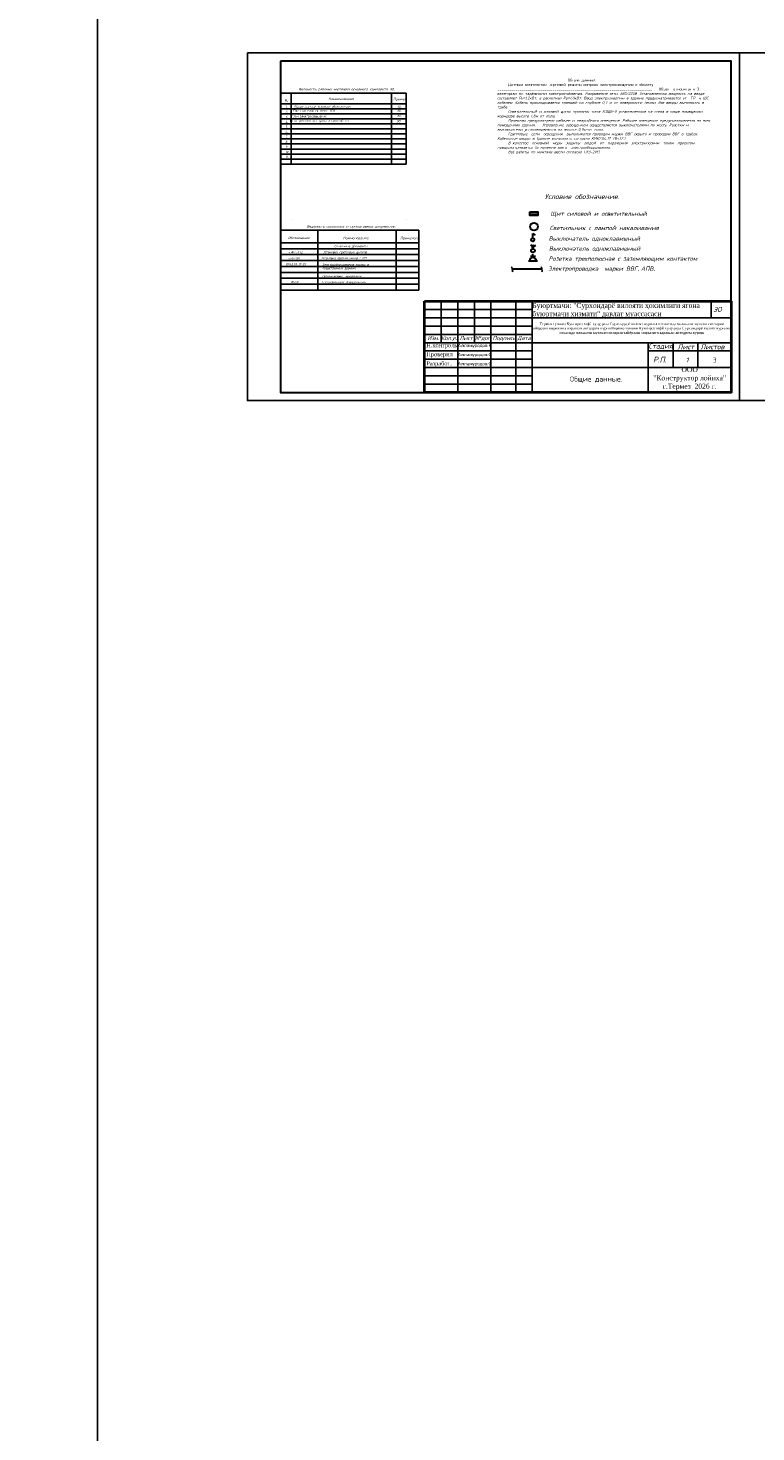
# Model space of a CAD drawing. Header units: millimetres. Extents: x -228268 to 1513407, y -439898 to -137408.
# Tile 30 of 128: x -29376 to 14567, y -289969 to -205190. Entities that reach past the tile are written whole.
import ezdxf

# ---------------------------------------------------------------- set-up
doc = ezdxf.new("R2010")
doc.units = ezdxf.units.MM
doc.linetypes.add('ACAD_ISO04W100', pattern=[30, 24, -3, 0, -3])
doc.layers.add('ОСИ', color=144, linetype='ACAD_ISO04W100', lineweight=9)
doc.layers.add('Рамка (Sheet frame)', color=7, linetype='Continuous', lineweight=30)
doc.layers.add('Штамп опасные', color=7, linetype='Continuous')
doc.styles.add('ISO', font='isocpeui.ttf')
doc.styles.add('ISOCPEUR', font='isocpeur.ttf', dxfattribs={"height": 5})
doc.styles.add('OOO-Kazar', font='isocpeur.ttf')
doc.styles.get("Standard").update_dxf_attribs({"font": 'isocpeur.ttf'})
doc.styles.add('V@ler@Live', font='isocpeur.ttf')
doc.styles.add('ViTEXT', font='isocpeur.ttf')
doc.styles.add('Бристоль', font='isocpeui.ttf')

msp = doc.modelspace()

# ---------------------------------------------------------------- linework, layer by layer
for p, q in [((-14144, -209112.2), (-6558.7, -209112.2)), ((-14144, -209112.2), (-6558.7, -209112.2)), ((-14144, -209762.4), (-6558.7, -209762.4)), ((-14144, -209762.4), (-6558.7, -209762.4)), ((-14144, -210065.8), (-6558.7, -210065.8)), ((-14144, -210065.8), (-6558.7, -210065.8)), ((-14144, -210369.2), (-6558.7, -210369.2)), ((-14144, -210672.6), (-6558.7, -210672.6)), ((-14144, -210976), (-6558.7, -210976)), ((-14144, -211279.4), (-6558.7, -211279.4)), ((-14144, -211582.9), (-6558.7, -211582.9)), ((-14144, -211886.3), (-6558.7, -211886.3)), ((-14144, -212189.7), (-6558.7, -212189.7)), ((-14144, -212493.1), (-6558.7, -212493.1)), ((-14144, -212796.5), (-6558.7, -212796.5)), ((-14144, -213099.9), (-6558.7, -213099.9)), ((-14144, -213403.3), (-6558.7, -213403.3)), ((-14144, -217388.5), (-5792.6, -217388.5)), ((-14144, -217388.5), (-5792.6, -217388.5)), ((-11890.6, -217387.8), (-11890.6, -221015.8)), ((-11890.6, -217387.9), (-11890.6, -221015.8)), ((-7162, -217387.8), (-7162, -221015.8)), ((-7162, -217387.9), (-7162, -221015.8)), ((-5792.6, -217388.5), (-5792.6, -221018.3)), ((-5792.6, -217388.5), (-5792.6, -221018.2)), ((-14144, -218155.3), (-5792.6, -218155.3)), ((-14144, -218155.3), (-5792.6, -218155.3)), ((-14144, -218513.2), (-5792.6, -218513.2)), ((-14144, -218513.2), (-5792.6, -218513.2)), ((-14144, -218871), (-5792.6, -218871)), ((-14144, -218871.1), (-5792.6, -218871.1)), ((-14144, -219228.9), (-5792.6, -219228.9)), ((-14144, -219228.9), (-5792.6, -219228.9)), ((-14144, -219586.8), (-5792.6, -219586.8)), ((-14144, -219586.8), (-5792.6, -219586.8)), ((-14144, -219944.6), (-5792.6, -219944.6)), ((-14144, -219944.7), (-5792.6, -219944.7)), ((-14144, -220302.5), (-5792.6, -220302.5)), ((-14144, -220302.5), (-5792.6, -220302.5)), ((-14144, -220660.4), (-5792.6, -220660.4)), ((-14144, -220660.4), (-5792.6, -220660.4)), ((-14144, -221018.2), (-5792.6, -221018.2)), ((-14144, -221018.3), (-5792.6, -221018.3))]:
    msp.add_line(p, q)
at = {"lineweight": 25, "ltscale": 2}
for p, q in [((-14144, -209112.2), (-14144, -213403.3)), ((-13493.8, -209112.2), (-13493.8, -213403.3)), ((-7425.6, -209112.2), (-7425.6, -213403.3)), ((-6558.7, -209112.2), (-6558.7, -213403.3)), ((-14144, -216740.9), (-14144, -216740.9)), ((-13493.8, -216740.9), (-13493.8, -216740.9)), ((-6558.7, -216740.9), (-6558.7, -216740.9))]:
    msp.add_line(p, q, dxfattribs=at)
at = {"color": 0, "lineweight": 30}
for p, q in [((914.2, -216421.4), (1401.8, -216421.4)), ((1096, -217874.8), (1096, -217597.5)), ((1096, -217597.5), (1230.7, -217690.8)), ((1096, -217813.4), (1096, -217597.6)), ((827.6, -219254.3), (1374.5, -219254.3)), ((827.6, -219254.3), (1374.5, -219254.3)), ((953.3, -218965.2), (1255.5, -218965.2)), ((953.4, -218965.3), (1255.6, -218965.3)), ((1101, -219049.8), (1101, -218851.5)), ((1101.1, -219049.8), (1101.1, -218851.6)), ((-143.9, -219730.2), (1641.1, -219730.2)), ((-143.9, -219730.2), (1641, -219730.2))]:
    msp.add_line(p, q, dxfattribs=at)
at = {"color": 7, "linetype": 'Continuous'}
for p, q in [((-5432.8, -221689.3), (13067.2, -221689.3)), ((-5432.8, -227189.3), (-5432.8, -221689.3)), ((-4432.8, -224189.3), (-4432.8, -221689.3)), ((-3432.8, -227189.3), (-3432.8, -221689.3)), ((-2432.8, -224189.3), (-2432.8, -221689.3)), ((-1432.8, -227189.3), (-1432.8, -221689.3)), ((67.2, -227189.3), (67.2, -221689.3)), ((1067.2, -227189.3), (1067.2, -221689.3)), ((1067.2, -222689.3), (13067.2, -222689.3)), ((-5432.8, -223689.3), (1067.2, -223689.3)), ((-5432.8, -224189.3), (1067.2, -224189.3)), ((1067.2, -224189.3), (13067.2, -224189.3)), ((8067.2, -224189.3), (8067.2, -227189.3)), ((9567.2, -225689.3), (9567.2, -224189.3)), ((11061.3, -225689.3), (11061.3, -224189.3)), ((8067.2, -224689.3), (13067.2, -224689.3)), ((1067.2, -225689.3), (13067.2, -225689.3))]:
    msp.add_line(p, q, dxfattribs=at)
at = {"color": 7, "ltscale": 2}
msp.add_line((11867.2, -221689.3), (11867.2, -222689.3), dxfattribs=at)
at = {"color": 1}
msp.add_lwpolyline([(-25188.9, -152317.9), (-25188.9, -439897.6), (119042.6, -439897.6), (119042.6, -152317.9), (-25188.9, -152317.9)], dxfattribs=at)
at = {"color": 0, "linetype": 'Continuous', "lineweight": -2}
for points in [[(-16132.8, -206689.3), (-16132.8, -227689.3), (13567.2, -227689.3), (13567.2, -206689.3), (-16132.8, -206689.3)], [(13567.2, -206689.3), (13567.2, -227689.3), (43267.2, -227689.3), (43267.2, -206689.3), (13567.2, -206689.3)]]:
    msp.add_lwpolyline(points, dxfattribs=at)
at = {"color": 0, "linetype": 'Continuous', "lineweight": 30}
msp.add_lwpolyline([(-14132.8, -207189.3), (-14132.8, -227189.3), (13067.2, -227189.3), (13067.2, -207189.3), (-14132.8, -207189.3)], dxfattribs=at)
at = {"color": 0, "lineweight": 30}
for points in [[(914.2, -216294.5), (1401.8, -216294.5), (1401.8, -216505.2), (914.2, -216505.2)], [(914.2, -216294.5), (1401.7, -216294.5), (1401.7, -216505.2), (914.2, -216505.2)]]:
    msp.add_lwpolyline(points, close=True, dxfattribs=at)
at = {"lineweight": 40}
msp.add_lwpolyline([(-5432.8, -221689.3), (13067.2, -221689.3), (13067.2, -227189.3), (-5432.8, -227189.3)], close=True, dxfattribs=at)
at = {"color": 7, "linetype": 'Continuous'}
for points in [[(-5432.8, -222189.3), (1067.2, -222189.3)], [(-5432.8, -222689.3), (1067.2, -222689.3)], [(-5432.8, -223189.3), (1067.2, -223189.3)], [(-5432.8, -224689.3), (1067.2, -224689.3)], [(-5432.8, -225189.3), (1067.2, -225189.3)], [(-5432.8, -225689.3), (1067.2, -225689.3)], [(-5432.8, -226189.3), (1067.2, -226189.3)], [(-5432.8, -226689.3), (1067.2, -226689.3)]]:
    msp.add_lwpolyline(points, dxfattribs=at)
at = {"color": 0, "linetype": 'ByBlock', "lineweight": 30}
msp.add_circle((1171.9, -217181.8), 235.6, dxfattribs=at)
at = {"color": 0, "lineweight": 30}
msp.add_circle((1096, -217976.6), 101.7, dxfattribs=at)
msp.add_circle((1096, -217976.6), 101.7, dxfattribs=at)
for centre in [(1101, -219254.3), (1101.1, -219254.3)]:
    msp.add_arc(centre, 204.5, 0, 180, dxfattribs=at)
at = {"color": 0, "start_tangent": (-0.8728602, 0.4879704), "end_tangent": (-1, 0)}
for points in [[(-147.5, -219600.7), (-147.5, -219905.5)], [(1637.4, -219600.7), (1637.4, -219905.5)], [(1637.5, -219600.7), (1637.5, -219905.6)]]:
    msp.add_spline(points, degree=3, dxfattribs=at)
at = {"layer": 'ОСИ', "color": 0, "lineweight": 30, "ltscale": 500}
for p, q in [((1029.4, -218284.8), (975.6, -218388.6)), ((1029.3, -218284.8), (975.6, -218388.6)), ((1102.1, -218519.6), (1029.3, -218284.8)), ((1102.2, -218519.7), (1029.4, -218284.8)), ((1102.1, -218519.6), (1174.9, -218284.8)), ((1102.2, -218519.7), (1175, -218284.8)), ((1174.9, -218284.8), (1231.1, -218388.6)), ((1175, -218284.8), (1231.2, -218388.6))]:
    msp.add_line(p, q, dxfattribs=at)
for centre in [(1102.1, -218630.8), (1102.2, -218630.8)]:
    msp.add_circle(centre, 111.2, dxfattribs=at)

# ---------------------------------------------------------------- texts
at = {"color": 0, "attachment_point": 1}
for s, insert, char_height, width, style in [('{\\fISOCPEUR|b0|i1|c238|p34;                                     }Общие данные{\\fISOCPEUR|b0|i1|c238|p34;.\\P^I}Д{\\C256;анным комплектом чертежей решены вопросы электроосвещения }к объекту {\\C256;____________________________________________________________________________^IОбъект относится к 3 категории по надёжности электроснабжения\\fISOCPEUR|b0|i1|c238|p34;. \\fISOCPEUR|b0|i1|c204|p34;Напряжение сети \\fISOCPEUR|b0|i1|c238|p34;380/220\\fISOCPEUR|b0|i1|c204|p34;В\\fISOCPEUR|b0|i1|c238|p34;.\\fISOCPEUR|b0|i1|c204|p34; Установленная мощность на вводе составляет Ру=1,2кВт\\fISOCPEUR|b0|i1|c238|p34;, \\fISOCPEUR|b0|i1|c204|p34;а расчетная Рр=1,0кВт\\fISOCPEUR|b0|i1|c238|p34;.\\fISOCPEUR|b0|i1|c204|p34; Ввод электроэнергии в здание предусматривается от  ТП  к ШС кабелем. Кабель прокладывается траншей на\\fISOCPEUR|b0|i1|c238|p34; \\fISOCPEUR|b0|i1|c204|p34;глубине \\fISOCPEUR|b0|i1|c238|p34;0,\\fISOCPEUR|b0|i1|c204|p34;7\\fISOCPEUR|b0|i1|c238|p34; \\fISOCPEUR|b0|i1|c204|p34;м от поверхности земли. Все вводы выполнить в трубе.\\P  ^IОсветительный и силовой щиты приняты типа УОЩВ-9 установленные на стена в нише помещении коридоре высоте 1,8м от пола. \\P  ^IПроектом предусмотрено рабочее и аварийного освещение. Рабочее освещение предусматривается во всех помещениях здания. ^I Управление освещением осуществляется выключателями по месту. Розетки и выключатели устанавливаются на высоте 0,9м-от пола.\\P^IГрупповые  сети  освещения  выполняются проводом марки ВВГ скрыто и проводом ВВГ в трубах. Кабельные вводы в здание выполнить согласно КМК2.04.17-19п.12.1\\P ^IВ качестве  основной  меры  защиты  людей  от  поражения  электрическим  током  проектом  предусматривается за нуление всего  электрооборудования.\\P^IВсе работы по монтажу вести согласно ПУЭ-2011. }', (-1046.4, -208250), 162.5419, 11692.535, 'ISOCPEUR'), ('Наименование', (-11248.7, -209391.1), 151.706, 1718.74, 'ISO'), ('Общие данные{\\fTimes New Roman|b0|i0|c238|p18;. }Условное обозначение{\\fTimes New Roman|b0|i0|c238|p18;. }', (-13328.1, -209874.8), 130.0335, 3438.823, 'ISO'), ('\\pt0;Условие обозначение.', (1811.4, -215211.3), 303.412, 5358.838, 'ISO'), ('Щит силовой и осветительный', (2156.2, -216267.8), 260.067, 6715.66, 'ISO'), ('Выключатель одноклавишный', (2051.6, -217773.5), 260.067, 6544.242, 'ISO'), ('Светильник с лампой накаливания', (2115.6, -217131.1), 260.067, 5956.138, 'ISO'), ('Выключатель одноклавишный', (2070.9, -218373.7), 260.067, 7140.059, 'ISO'), ('Розетка трехполюсная с заземляющим контактом', (2051.6, -218984.6), 260.067, 9827.726, 'ISO'), ('Электропроводка  марки ВВГ{\\fTimes New Roman|b0|i0|c238|p18;. }АПВ{\\fTimes New Roman|b0|i0|c238|p18;.}', (2020.3, -219587), 260.067, 7936.353, 'ISO')]:
    msp.add_mtext(s, dxfattribs=dict(at, insert=insert, char_height=char_height, width=width, style=style))
at = {"attachment_point": 1}
for s, insert, char_height, width, style in [('Ведомость рабочих чертежей основного комплекта ЭО{\\fTimes New Roman|b0|i0|c238|p18;.}', (-13044.6, -208805), 151.706, 5900.896, 'ISO'), ('Примеч{\\fTimes New Roman|b0|i0|c238|p18;.}', (-7325.3, -209398.6), 151.706, 985.994, 'ISO'), (' {\\fTimes New Roman|b0|i0|c238|p18;№}', (-13971.2, -209500.6), 130.034, 361.257, 'ISO'), ('2{\\fTimes New Roman|b0|i0|c238|p18;.}', (-13845.6, -210171.4), 130.034, 330.254, 'ISO'), ('{\\fTimes New Roman|b0|i0|c238|p18;1.}', (-13845.6, -209867.9), 130.034, 330.254, 'ISO'), ('План монтажная схема ШО1  ', (-13360.7, -210116.5), 130.034, 4419.834, 'V@ler@Live'), ('ЭО.', (-7098.7, -209869), 130.03, 383.6, 'ISO'), ('ЭО.', (-7098.7, -210105.1), 130.03, 383.6, 'ISO'), ('4{\\fTimes New Roman|b0|i0|c238|p18;.}', (-13845.6, -210778.2), 130.034, 330.254, 'ISO'), ('5{\\fTimes New Roman|b0|i0|c238|p18;.}', (-13845.6, -211081.6), 130.034, 330.254, 'ISO'), ('3{\\fTimes New Roman|b0|i0|c238|p18;.}', (-13845.6, -210474.8), 130.034, 330.254, 'ISO'), ('\\pxqc;План электроосвещения  ', (-13617.4, -210449), 130.034, 2383.805, 'ISOCPEUR'), ('\\pxqc;План розеточная группа и силовой сет   ', (-14221.5, -210717.2), 130.034, 4902.74, 'ISOCPEUR'), ('ЭО.', (-7120.6, -210744.6), 130.03, 383.6, 'ISO'), ('ЭО.', (-7098.7, -210408.5), 130.03, 383.6, 'ISO'), ('7{\\fTimes New Roman|b0|i0|c238|p18;.}', (-13845.6, -211688.5), 130.034, 330.254, 'ISO'), ('6{\\fTimes New Roman|b0|i0|c238|p18;.}', (-13845.6, -211385), 130.034, 330.254, 'ISO'), ('9{\\fTimes New Roman|b0|i0|c238|p18;.}', (-13845.6, -212295.3), 130.034, 330.254, 'ISO'), ('8{\\fTimes New Roman|b0|i0|c238|p18;.}', (-13845.6, -211991.9), 130.034, 330.254, 'ISO'), ('10{\\fTimes New Roman|b0|i0|c238|p18;.}', (-13845.6, -212598.7), 130.034, 330.254, 'ISO'), ('11{\\fTimes New Roman|b0|i0|c238|p18;.}', (-13845.6, -212902.1), 130.034, 330.254, 'ISO'), ('Обозначение', (-13689.1, -217781.5), 151.706, 1761.514, 'ISO'), ('Ведомость ссылочных и прилагаемых документов{\\fTimes New Roman|b0|i0|c238|p18;.}', (-12544.6, -217088), 151.706, 5678.059, 'ISO'), ('Наименование', (-10365.2, -217788.3), 151.706, 2111.135, 'ISO'), ('Примечан{\\fTimes New Roman|b0|i0|c238|p18;.}', (-6906, -217790.8), 151.706, 1543.223, 'ISO'), ('{\\fTimes New Roman|b0|i0|c238|p18;5.407.-112}', (-13658.9, -218663.4), 130.034, 1700.662, 'ISO'), ('     Установка групповых щитков', (-12009.3, -218655.3), 130.034, 3826.397, 'ISO'), ('Ссылочные документы', (-10888.7, -218291.3), 130.034, 2971.776, 'ISO'), ('КМК{\\fTimes New Roman|b0|i0|c238|p18;2.04.17-\\fTimes New Roman|b0|i0|c204|p18;19}', (-13827.9, -219384.6), 130.034, 1206.932, 'ISO'), ('{\\fTimes New Roman|b0|i0|c238|p18;5.407-90}', (-13681.8, -219028.6), 130.034, 1109.56, 'ISO'), ('{\\fTimes New Roman|b0|i0|c238|p18;  }Установка светильников с ЛЛ', (-11777.7, -219015.8), 130.034, 3626.758, 'ISO'), (' Электрооборудование жилых и   \\P общественных зданий{\\fTimes New Roman|b0|i0|c238|p18;.}', (-11696.8, -219406.4), 130.034, 3708.268, 'ISO'), (' Прилагаемые  документы', (-11704.7, -220094.5), 130.034, 2674.845, 'ISO'), ('Э{\\fTimes New Roman|b0|i0|c238|p18;0-}С{\\fTimes New Roman|b0|i0|c238|p18;0}', (-13522, -220457.1), 130.034, 978.857, 'ISO'), ('Спецификация оборудования', (-11641.4, -220459.2), 130.034, 2930.21, 'ISO'), ('{\\fISOCPEUR|b0|i1|c238|p34;\\C0;    \\fISOCPEUR|b0|i0|c204|p34;Общие данные\\fISOCPEUR|b0|i1|c238|p34;.}', (2483.7, -226235.8), 300, 6454.579, 'V@ler@Live')]:
    msp.add_mtext(s, dxfattribs=dict(at, insert=insert, char_height=char_height, width=width, style=style))
at = {"color": 0, "linetype": 'Continuous', "lineweight": 5, "style": 'OOO-Kazar'}
for s, insert, char_height, attachment_point in [('{\\fISOCPEUR|b0|i1|c204|p34;ЭО}', (12243.2, -222333), 300, 8), ('{\\fISOCPEUR|b0|i1|c204|p34;Изм.}', (-4913.5, -223788.9), 240, 2), ('{\\fISOCPEUR|b0|i1|c204|p34;Кол.уч.}', (-3901.5, -223788.9), 240, 2), ('{\\fISOCPEUR|b0|i1|c204|p34;Лист}', (-2929.4, -223788.9), 240, 2), ('{\\fISOCPEUR|b0|i1|c204|p34;№дог.}', (-1893.5, -223788.9), 240, 2), ('{\\fISOCPEUR|b0|i1|c204|p34;Подпись}', (-636.4, -223788.9), 240, 2), ('{\\fISOCPEUR|b0|i1|c204|p34;Дата}', (568.3, -223788.9), 240, 2), ('{\\fISOCPEUR|b0|i1|c204|p34;Стадия}', (8808.3, -224589.3), 300, 8), ('{\\fISOCPEUR|b0|i1|c204|p34;Лист }', (10332.5, -224589.3), 300, 8), ('{\\fISOCPEUR|b0|i1|c204|p34;Листов }', (11936.5, -224589.3), 300, 8), ('{\\fISOCPEUR|b0|i1|c204|p34;Р.П.}', (8763, -225389.3), 350, 8)]:
    msp.add_mtext(s, dxfattribs=dict(at, insert=insert, char_height=char_height, attachment_point=attachment_point))
at = {"color": 0, "ltscale": 0.1, "insert": (9870.6, -225086.1), "char_height": 300, "attachment_point": 1}
msp.add_mtext_dynamic_manual_height_columns('\\pxqc;{\\fISOCPEUR|b0|i1|c204|p34;1}', width=1088.175, gutter_width=1250, heights=[335.9], dxfattribs=at)
at = {"color": 0, "ltscale": 0.1, "insert": (11961.9, -225087), "char_height": 300, "attachment_point": 1, "style": 'ISOCPEUR'}
msp.add_mtext_dynamic_manual_height_columns('3', width=980.425, gutter_width=1250, heights=[0], dxfattribs=at)
at = {"layer": 'Рамка (Sheet frame)', "color": 7, "lineweight": 15, "insert": (-149158.3, -225607.1), "char_height": 250, "width": 15237.265, "attachment_point": 4, "style": 'Бристоль'}
msp.add_mtext('\\pi6641.54902;Примечание:\\P\\pi0;1. Монтаж {\\C256;пожарных дымовых извещателей выполнить }на расстоянии не более 4 метров от стены.\\P2. {\\C0;При монтаже подвесных потолков предусмотреть доступ к извещателям, для обеспечения обслуживания дымовых извещателей. Крепления всех дымовых извещателей за и под подвесным потолком \\C256;могут быть откорректированы с учетом всех нормативных документов, а также с учётом расположения освещения, вентиляции или других коммуникаций,\\C0; высотную отметку плана смотреть в архитектурно-строительной части проекта.}', dxfattribs=at)
at = {"layer": 'Штамп опасные', "lineweight": 25, "style": 'ViTEXT'}
for s, insert, char_height, width, attachment_point in [('{\\fTimes New Roman|b0|i0|c204|p18;\\C0;Буюртмачи: "Сурхондарё вилояти ҳокимлиги ягона буюртмачи хизмати" давлат муассасаси}', (1067.2, -222239.3), 300, 10000, 4), ('{\\fTimes New Roman|b0|i0|c204|p18;\\C0;Термиз тумани Кунгирот мфй худудида Сурхондарё вилоят курилиш сохасида малакали мутахассисларни тайёрлаш марказига карашли автодром куришТермиз тумани Кунгирот мфй худудида Сурхондарё вилоят курилиш сохасида малакали мутахассисларни тайёрлаш марказига карашли автодром куриш}', (7067.2, -223339.3), 160, 12000, 5), ('{\\fTimes New Roman|b0|i0|c204|p18;\\C0;Н.контроль}', (-5332.8, -224380.6), 250, 1800, 4), ('Алламуродов.К', (-3432.8, -224380.6), 200, 2000, 4), ('{\\fTimes New Roman|b0|i0|c204|p18;\\C0;Проверил\\Ftxt|c204; }', (-5332.8, -224930.6), 250, 1800, 4), ('{\\fTimes New Roman|b0|i0|c204|p18;\\C0;Разработ.}', (-5332.8, -225480.6), 250, 1800, 4), ('Алламуродов.0', (-3432.8, -224930.6), 200, 2000, 4), ('Алламуродов.0', (-3432.8, -225480.6), 200, 2000, 4), ('{\\fTimes New Roman|b0|i0|c204|p18;\\C0;ООО \\P"Конструктор лойиха"\\Pг.Термез  2026 г.\\Ftxt|c204;  }', (10567.2, -226364.3), 300, 5000, 5)]:
    msp.add_mtext(s, dxfattribs=dict(at, insert=insert, char_height=char_height, width=width, attachment_point=attachment_point))

doc.saveas('drawing.dxf')
